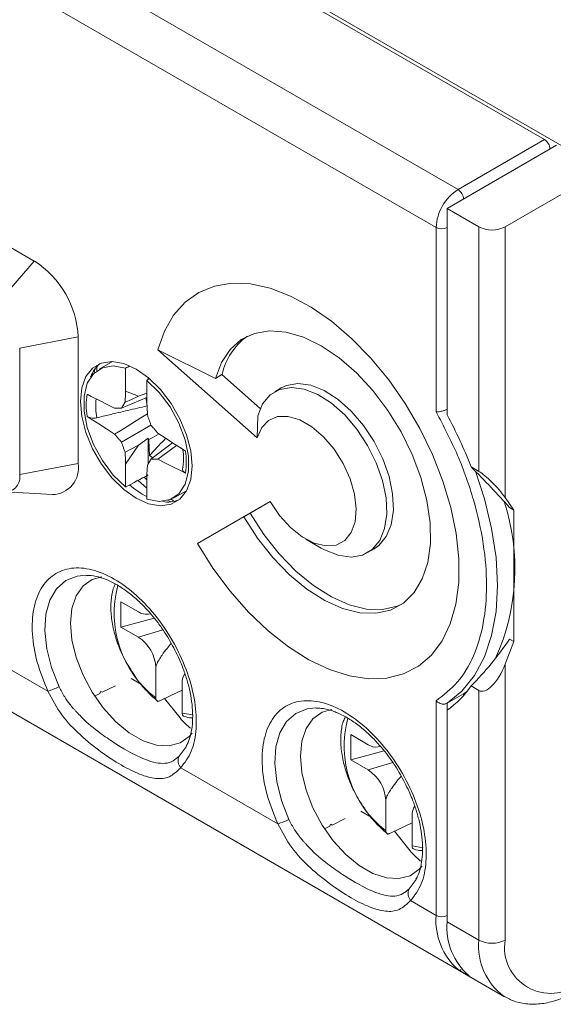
# Model space of a CAD drawing. Header units: millimetres. Extents: x 0 to 420, y 0 to 297.
# Tile 11 of 16: x 340 to 357, y 35 to 67. Entities that reach past the tile are written whole.
import ezdxf

# ---------------------------------------------------------------- set-up
doc = ezdxf.new("R2010")
doc.units = ezdxf.units.MM

msp = doc.modelspace()

# ---------------------------------------------------------------- linework, layer by layer
at = {"color": 7, "linetype": 'Continuous', "lineweight": 15}
for p, q in [((358.932, 62.164), (327.112, 80.533)), ((357.023, 63.143), (328.809, 79.431)), ((354.229, 61.531), (326.016, 77.818)), ((353.522, 60.306), (325.309, 76.594)), ((357.411, 62.96), (353.876, 60.919)), ((357.023, 63.143), (354.229, 61.531)), ((355.75, 60.327), (358.861, 62.123)), ((336.941, 61.305), (340.547, 59.223)), ((354.901, 60.327), (353.876, 60.919)), ((353.876, 54.254), (353.876, 60.919)), ((353.522, 54.357), (353.522, 60.306)), ((354.901, 52.433), (354.901, 60.327)), ((355.75, 60.327), (355.75, 51.584)), ((340.547, 59.223), (339.289, 57.771)), ((341.961, 56.774), (340.074, 56.411)), ((341.961, 56.774), (341.961, 52.691)), ((340.074, 56.411), (340.074, 52.328)), ((347.744, 53.513), (344.534, 56.359)), ((344.534, 56.359), (346.395, 55.434)), ((343.069, 55.976), (342.638, 55.727)), ((342.5, 55.73), (342.479, 55.607)), ((342.566, 55.681), (342.566, 55.859)), ((343.495, 55.766), (343.495, 55.027)), ((344.181, 54.631), (344.181, 55.37)), ((344.227, 55.458), (344.227, 55.399)), ((346.395, 55.434), (346.607, 55.556)), ((346.607, 55.556), (347.844, 54.46)), ((343.907, 54.855), (343.495, 55.027)), ((348.522, 55.126), (348.31, 55.004)), ((344.181, 54.818), (343.363, 54.472)), ((344.181, 54.959), (343.907, 54.855)), ((347.761, 54.223), (347.744, 53.513)), ((343.907, 53.282), (344.227, 53.505)), ((344.227, 53.505), (344.242, 53.461)), ((344.227, 53.505), (344.227, 52.677)), ((343.907, 53.282), (343.475, 53.052)), ((343.495, 52.667), (343.907, 53.282)), ((345.014, 53.355), (344.313, 52.826)), ((345.143, 53.271), (344.536, 52.827)), ((326.147, 52.546), (354.341, 36.271)), ((341.961, 52.691), (340.074, 52.328)), ((343.495, 52.667), (343.495, 51.928)), ((354.65, 52.578), (354.901, 52.433)), ((344.181, 51.532), (344.181, 52.271)), ((339.612, 51.768), (341.129, 51.683)), ((345.04, 51.485), (344.962, 51.532)), ((345.038, 51.57), (345.469, 51.819)), ((356.033, 51.182), (355.75, 51.584)), ((344.854, 51.493), (344.971, 51.45)), ((348.165, 51.456), (345.815, 50.099)), ((348.165, 51.456), (347.522, 51.085)), ((356.033, 51.182), (355.893, 51.262)), ((345.815, 50.099), (347.31, 50.962)), ((347.31, 50.962), (347.522, 51.085)), ((356.033, 46.935), (356.033, 51.182)), ((349.315, 50.242), (349.81, 49.956)), ((351.31, 49.808), (351.522, 49.93)), ((342.209, 49.078), (342.298, 49.075)), ((343.906, 47.894), (343.34, 48.22)), ((343.34, 48.22), (343.34, 47.404)), ((344.416, 47.697), (343.34, 47.404)), ((344.22, 47.822), (344.3, 47.837)), ((343.34, 47.404), (343.906, 47.077)), ((337.848, 47.145), (340.983, 45.335)), ((343.906, 47.077), (344.694, 47.321)), ((355.75, 46.206), (356.033, 46.935)), ((355.893, 47.016), (356.033, 46.935)), ((344.471, 45.117), (344.471, 46.097)), ((355.75, 46.206), (355.75, 37.3)), ((342.742, 45.299), (343.163, 45.505)), ((343.669, 45.744), (344.005, 45.55)), ((345.32, 44.627), (345.32, 45.607)), ((354.65, 45.503), (354.901, 45.358)), ((342.494, 45.178), (342.665, 45.261)), ((342.65, 45.254), (342.697, 45.325)), ((342.665, 45.261), (342.657, 45.266)), ((342.697, 45.325), (342.742, 45.299)), ((342.736, 45.303), (342.742, 45.299)), ((354.406, 45.249), (353.876, 44.943)), ((354.519, 45.327), (354.406, 45.249)), ((354.406, 45.249), (354.406, 45.193)), ((354.901, 37.3), (354.901, 45.358)), ((344.753, 45.097), (345.256, 44.471)), ((353.522, 38.096), (353.522, 45.025)), ((353.876, 44.943), (353.876, 44.72)), ((345.32, 44.627), (345.674, 44.567)), ((349.634, 44.792), (349.723, 44.789)), ((353.876, 37.892), (353.876, 44.72)), ((351.33, 43.607), (350.765, 43.934)), ((350.765, 43.934), (350.765, 43.117)), ((345.447, 43.542), (345.224, 43.239)), ((351.841, 43.411), (350.765, 43.117)), ((351.645, 43.536), (351.725, 43.551)), ((350.765, 43.117), (351.33, 42.791)), ((351.33, 42.791), (352.119, 43.035)), ((345.273, 42.859), (348.408, 41.049)), ((351.896, 40.831), (351.896, 41.811)), ((351.094, 41.457), (351.429, 41.264)), ((350.074, 40.968), (350.121, 41.039)), ((350.121, 41.039), (350.167, 41.013)), ((350.16, 41.017), (350.167, 41.013)), ((350.167, 41.013), (350.588, 41.219)), ((352.745, 40.341), (352.745, 41.321)), ((349.918, 40.892), (350.09, 40.975)), ((350.09, 40.975), (350.082, 40.98)), ((352.178, 40.811), (352.68, 40.185)), ((352.745, 40.341), (353.099, 40.28)), ((352.872, 39.256), (352.649, 38.953)), ((352.697, 38.573), (353.522, 38.096)), ((353.876, 37.892), (354.901, 37.3)), ((354.265, 36.33), (354.265, 36.324)), ((354.265, 36.324), (354.583, 36.14)), ((354.374, 36.252), (355.73, 35.469))]:
    msp.add_line(p, q, dxfattribs=at)
at = {"color": 7, "linetype": 'Continuous', "lineweight": 15, "flags": 128}
for points in [[(344.534, 56.359), (344.748, 56.961), (345.045, 57.476), (345.419, 57.894), (345.862, 58.209), (346.368, 58.414), (346.927, 58.505), (347.529, 58.482), (348.163, 58.344), (348.817, 58.094), (349.481, 57.737), (350.142, 57.278), (350.788, 56.727), (351.407, 56.093), (351.989, 55.387), (352.522, 54.622), (352.998, 53.813), (353.407, 52.973), (353.743, 52.117), (353.999, 51.262), (354.171, 50.422), (354.256, 49.613), (354.251, 48.849), (354.158, 48.143), (353.978, 47.51), (353.713, 46.959), (353.37, 46.501), (352.953, 46.144), (352.471, 45.895), (351.932, 45.758), (351.346, 45.735), (350.724, 45.827), (350.076, 46.033), (349.415, 46.348), (348.751, 46.767), (348.098, 47.282), (347.467, 47.884), (346.869, 48.563), (346.315, 49.306), (345.815, 50.099)], [(346.395, 55.434), (346.59, 55.95), (346.87, 56.371), (347.23, 56.686), (347.658, 56.887), (348.143, 56.969), (348.674, 56.928), (349.234, 56.766), (349.81, 56.488), (350.386, 56.101), (350.946, 55.616), (351.477, 55.044), (351.962, 54.402), (352.39, 53.707), (352.75, 52.977), (353.03, 52.232), (353.225, 51.491), (353.329, 50.775), (353.338, 50.102), (353.253, 49.491), (353.076, 48.958), (352.812, 48.517), (352.468, 48.179), (352.053, 47.955), (351.578, 47.85), (351.055, 47.866), (350.5, 48.003), (349.926, 48.258), (349.349, 48.624), (348.784, 49.091), (348.246, 49.647), (347.751, 50.276), (347.31, 50.962)], [(345.641, 52.608), (345.596, 52.171), (345.462, 51.808), (345.248, 51.537), (344.962, 51.372), (344.62, 51.321), (344.239, 51.387), (343.838, 51.567), (343.437, 51.851), (343.055, 52.225), (342.714, 52.67), (342.428, 53.164), (342.213, 53.683), (342.08, 54.2), (342.035, 54.69), (342.08, 55.127), (342.213, 55.49), (342.428, 55.761), (342.714, 55.926), (343.055, 55.976), (343.437, 55.91), (343.838, 55.731), (344.239, 55.447), (344.62, 55.073), (344.962, 54.628), (345.248, 54.133), (345.462, 53.614), (345.596, 53.097), (345.641, 52.608)], [(343.495, 55.766), (343.097, 55.84), (342.744, 55.779), (342.458, 55.586), (342.257, 55.275), (342.154, 54.864), (342.154, 54.378), (342.257, 53.847), (342.458, 53.304), (342.744, 52.782), (343.097, 52.314), (343.495, 51.928)], [(344.181, 51.532), (344.579, 51.458), (344.932, 51.519), (345.218, 51.711), (345.418, 52.023), (345.522, 52.434), (345.522, 52.92), (345.418, 53.45), (345.218, 53.993), (344.932, 54.515), (344.579, 54.984), (344.181, 55.37)], [(343.475, 54.665), (343.491, 54.961), (343.495, 55.027)], [(347.761, 54.223), (347.92, 54.609), (348.161, 54.899), (348.475, 55.08), (348.847, 55.144), (349.261, 55.089), (349.699, 54.916), (350.142, 54.634), (350.57, 54.254), (350.965, 53.793), (351.31, 53.272), (351.589, 52.713), (351.79, 52.14), (351.905, 51.579), (351.928, 51.055), (351.859, 50.589), (351.7, 50.203), (351.459, 49.912), (351.145, 49.731), (350.773, 49.667), (350.359, 49.723), (349.921, 49.895), (349.81, 49.956)], [(348.522, 55.126), (348.687, 55.203), (349.059, 55.267), (349.473, 55.211), (349.911, 55.039), (350.354, 54.756), (350.782, 54.376), (351.178, 53.916), (351.522, 53.394), (351.801, 52.835), (352.003, 52.263), (352.117, 51.702), (352.141, 51.177), (352.071, 50.711), (351.912, 50.325), (351.671, 50.035), (351.522, 49.93)], [(342.251, 54.92), (342.387, 54.852), (342.651, 54.718), (342.916, 54.584), (343.139, 54.471)], [(343.907, 54.855), (343.681, 54.756), (343.475, 54.665)], [(344.181, 54.631), (344.187, 54.512), (344.201, 54.246)], [(343.139, 53.633), (342.875, 53.805), (342.631, 53.963), (342.387, 54.121), (342.251, 54.209)], [(344.198, 54.293), (343.981, 54.158), (343.337, 53.757), (343.139, 53.633)], [(348.165, 51.456), (348.469, 51.005), (348.82, 50.617), (349.199, 50.314), (349.585, 50.112), (349.955, 50.024), (350.29, 50.054), (350.569, 50.2), (350.778, 50.455), (350.904, 50.803), (350.941, 51.226), (350.886, 51.699), (350.742, 52.196), (350.518, 52.689), (350.227, 53.149), (349.883, 53.552), (349.508, 53.873), (349.122, 54.096), (348.747, 54.208), (348.403, 54.202), (348.112, 54.078), (347.888, 53.844), (347.744, 53.513)], [(344.313, 53.923), (344.307, 53.92), (343.363, 53.375)], [(344.576, 53.639), (344.35, 53.518), (344.242, 53.461)], [(344.242, 53.461), (344.257, 53.184), (344.269, 52.948)], [(344.536, 53.665), (344.801, 53.493), (345.045, 53.335), (345.289, 53.177), (345.424, 53.089)], [(343.495, 52.667), (343.489, 52.785), (343.475, 53.052)], [(344.368, 52.868), (344.337, 52.892), (344.269, 52.948)], [(345.424, 52.377), (345.289, 52.446), (345.024, 52.58), (344.76, 52.713), (344.536, 52.827)], [(344.201, 52.633), (344.184, 52.337), (344.181, 52.271)], [(343.882, 52.152), (343.899, 52.136), (344.181, 51.892)], [(344.181, 52.159), (344.12, 52.221), (344.096, 52.246)], [(354.792, 52.434), (355.081, 51.549), (355.314, 50.586), (355.455, 49.649), (355.502, 48.752), (355.455, 47.911), (355.314, 47.137), (355.081, 46.443), (354.76, 45.84), (354.356, 45.337), (353.876, 44.943)], [(347.522, 51.085), (347.963, 50.398), (348.458, 49.769), (348.996, 49.214), (349.561, 48.747), (350.138, 48.381), (350.712, 48.126), (351.268, 47.988), (351.79, 47.972), (352.265, 48.077), (352.414, 48.141)], [(341.344, 45.479), (341.103, 46.095), (340.949, 46.706), (340.888, 47.289), (340.923, 47.82), (341.051, 48.278), (341.268, 48.644), (341.566, 48.905), (341.932, 49.049), (342.209, 49.078)], [(345.643, 43.976), (345.551, 43.871), (345.254, 43.662), (344.896, 43.568), (344.49, 43.593), (344.057, 43.737), (343.613, 43.993), (343.179, 44.35), (342.774, 44.792), (342.416, 45.301), (342.119, 45.852), (341.897, 46.424), (341.76, 46.99), (341.714, 47.526), (341.76, 48.009), (341.897, 48.417), (342.119, 48.732), (342.416, 48.941), (342.731, 49.031)], [(344.938, 46.938), (344.938, 46.938)], [(345.32, 45.365), (344.935, 45.183), (344.6, 45.024)], [(348.769, 41.193), (348.528, 41.809), (348.374, 42.42), (348.313, 43.003), (348.347, 43.534), (348.476, 43.992), (348.693, 44.358), (348.991, 44.619), (349.356, 44.763), (349.634, 44.792)], [(353.068, 39.69), (352.976, 39.585), (352.679, 39.376), (352.32, 39.282), (351.915, 39.307), (351.481, 39.451), (351.038, 39.707), (350.604, 40.064), (350.199, 40.506), (349.84, 41.014), (349.543, 41.566), (349.322, 42.138), (349.185, 42.704), (349.138, 43.24), (349.185, 43.723), (349.322, 44.13), (349.543, 44.446), (349.84, 44.655), (350.156, 44.744)], [(345.469, 43.584), (345.465, 43.577), (345.447, 43.542)], [(352.363, 42.652), (352.363, 42.652)], [(352.745, 41.079), (352.359, 40.896), (352.025, 40.738)], [(352.893, 39.298), (352.89, 39.291), (352.872, 39.256)]]:
    msp.add_lwpolyline(points, dxfattribs=at)
at = {"color": 7, "linetype": 'Continuous', "lineweight": 15}
for centre, radius, start, end in [((356.815, 62.82), 0.384, 2.6056, 57.3943), ((355.058, 60.236), 1.537, 122.6055, 177.3946), ((354.022, 61.207), 0.384, 2.6056, 57.3943), ((353.699, 60.647), 0.384, 242.6092, 297.3905), ((355.325, 61.146), 0.922, 242.6095, 297.3904), ((338.891, 56.634), 3.074, 2.6055, 57.3945), ((348.659, 55.095), 2.103, 126.1445, 167.3254), ((343.314, 55.122), 1.016, 129.072, 158.9767), ((344.367, 54.565), 2.145, 170.4565, 189.5435), ((344.542, 54.528), 2.013, 172.9789, 190.4641), ((345.606, 54.867), 1.452, 181.7706, 192.7384), ((340.971, 47.28), 14.669, 21.1698, 28.3886), ((343.309, 52.733), 2.145, 350.4565, 9.5435), ((341.111, 52.545), 0.862, 271.1706, 9.72), ((339.602, 52.247), 0.479, 271.1705, 9.72), ((345.417, 54.057), 2.734, 228.9575, 243.1001), ((344.852, 52.458), 1.016, 261.0171, 290.9235), ((349.097, 49.281), 6.969, 335.5914, 18.1943), ((346.563, 47.845), 3.438, 164.6979, 232.5215), ((344.154, 48.259), 0.442, 235.8151, 278.6113), ((343.243, 46.041), 1.229, 2.6055, 57.3945), ((345.786, 45.632), 0.467, 143.1198, 183.0205), ((340.345, 47.465), 2.223, 286.6633, 296.6908), ((352.069, 47.28), 3.133, 305.2113, 325.4543), ((346.969, 45.871), 2.213, 219.2571, 231.5902), ((353.988, 43.559), 3.438, 164.6979, 232.5215), ((351.578, 43.972), 0.441, 235.7546, 278.6718), ((345.565, 43.089), 0.372, 156.2904, 218.239), ((350.668, 41.755), 1.229, 2.6055, 57.3945), ((353.211, 41.346), 0.467, 143.1195, 183.0208), ((347.77, 43.179), 2.223, 286.6634, 296.6907), ((354.394, 41.585), 2.213, 219.2571, 231.5902), ((352.99, 38.803), 0.372, 156.2903, 218.239), ((355.617, 37.923), 2.101, 175.2609, 228.6933), ((353.699, 38.438), 0.384, 242.6092, 297.3905), ((355.97, 37.719), 2.101, 175.2609, 228.6933), ((356.912, 37.105), 2.02, 174.4413, 233.5954), ((355.325, 38.119), 0.922, 242.6095, 297.3904), ((357.215, 37.063), 1.485, 170.786, 309.2033)]:
    msp.add_arc(centre, radius, start, end, dxfattribs=at)
for centre, major_axis, ratio, start_param, end_param in [((353.657, 59.317), (50.288, 27.103), 0.030202, 1.755286, 1.757971), ((353.657, 59.317), (46.892, 29.066), 0.030197, 1.753667, 1.755532), ((351.084, 53.141), (6.982, -5.985), 0.218443, 1.012199, 1.229929), ((353.657, 59.317), (50.288, 27.103), 0.030202, 4.492662, 4.507496), ((355.325, 51.829), (-0.586, 0.641), 0.201946, 4.144312, 5.715109), ((351.084, 53.141), (2.143, 9.704), 0.697888, 3.973988, 4.191718), ((355.325, 46.451), (0.39, 1.109), 0.410741, 3.064875, 4.635672), ((356.174, 39.831), (1.768, 3.595), 0.527572, 3.04365, 3.106395), ((356.174, 39.831), (1.725, 3.619), 0.517286, 3.03803, 3.100775)]:
    msp.add_ellipse(centre, major_axis=major_axis, ratio=ratio, start_param=start_param, end_param=end_param, dxfattribs=at)
for points, knots in [([(342.563, 54.163), (342.632, 54.179), (342.838, 54.228), (343.251, 54.326), (343.696, 54.431), (344.033, 54.51), (344.163, 54.541), (344.19, 54.547)], [0, 0, 0, 0, 0.128235, 0.379985, 0.760321, 0.95049, 1, 1, 1, 1]), ([(343.139, 54.471), (343.15, 54.471), (343.185, 54.472), (343.259, 54.472), (343.323, 54.472), (343.363, 54.472)], [0, 0, 0, 0, 0.14894, 0.464157, 1, 1, 1, 1]), ([(343.363, 54.472), (343.374, 54.492), (343.398, 54.533), (343.433, 54.594), (343.459, 54.638), (343.473, 54.661), (343.475, 54.665)], [0, 0, 0, 0, 0.315218, 0.630435, 0.945652, 1, 1, 1, 1]), ([(353.876, 54.439), (353.864, 54.432), (353.839, 54.419), (353.794, 54.4), (353.745, 54.384), (353.684, 54.369), (353.623, 54.358), (353.565, 54.355), (353.537, 54.357), (353.522, 54.358)], [0, 0, 0, 0, 0.121204, 0.244665, 0.370964, 0.500658, 0.709702, 0.844755, 1, 1, 1, 1]), ([(342.563, 54.163), (342.531, 54.157), (342.466, 54.147), (342.365, 54.159), (342.294, 54.183), (342.26, 54.204), (342.251, 54.209)], [0, 0, 0, 0, 0.293591, 0.586888, 0.887605, 1, 1, 1, 1]), ([(344.201, 54.246), (344.206, 54.23), (344.224, 54.18), (344.262, 54.072), (344.293, 53.981), (344.313, 53.923)], [0, 0, 0, 0, 0.148941, 0.464157, 1, 1, 1, 1]), ([(353.522, 45.025), (353.765, 45.211), (354.251, 45.583), (354.758, 46.449), (355.078, 47.504), (355.184, 48.732), (355.078, 50.082), (354.758, 51.506), (354.251, 52.958), (353.765, 53.891), (353.522, 54.357)], [0, 0, 0, 0, 0.124968, 0.250008, 0.374999, 0.5, 0.625001, 0.749992, 0.875032, 1, 1, 1, 1]), ([(344.313, 53.923), (344.336, 53.896), (344.384, 53.842), (344.454, 53.761), (344.505, 53.701), (344.532, 53.669), (344.536, 53.665)], [0, 0, 0, 0, 0.315218, 0.630435, 0.945652, 1, 1, 1, 1]), ([(343.363, 53.375), (343.339, 53.402), (343.292, 53.456), (343.222, 53.537), (343.171, 53.596), (343.143, 53.628), (343.139, 53.633)], [0, 0, 0, 0, 0.315217, 0.630434, 0.945651, 1, 1, 1, 1]), ([(344.792, 53.504), (344.773, 53.484), (344.681, 53.387), (344.507, 53.201), (344.352, 53.036), (344.269, 52.948)], [0, 0, 0, 0, 0.108464, 0.524989, 1, 1, 1, 1]), ([(343.475, 53.052), (343.469, 53.068), (343.452, 53.118), (343.414, 53.225), (343.383, 53.317), (343.363, 53.375)], [0, 0, 0, 0, 0.148939, 0.464157, 1, 1, 1, 1]), ([(345.341, 53.143), (345.348, 53.099), (345.373, 52.923), (345.369, 52.708), (345.342, 52.561), (345.334, 52.515)], [0, 0, 0, 0, 0.184362, 0.745801, 1, 1, 1, 1]), ([(344.313, 52.826), (344.301, 52.806), (344.278, 52.765), (344.243, 52.704), (344.217, 52.66), (344.203, 52.636), (344.201, 52.633)], [0, 0, 0, 0, 0.315218, 0.630435, 0.945652, 1, 1, 1, 1]), ([(344.536, 52.827), (344.525, 52.827), (344.491, 52.826), (344.416, 52.826), (344.353, 52.826), (344.313, 52.826)], [0, 0, 0, 0, 0.14894, 0.464157, 1, 1, 1, 1]), ([(345.424, 52.377), (345.402, 52.391), (345.357, 52.42), (345.329, 52.479), (345.333, 52.526), (345.345, 52.551), (345.348, 52.555)], [0, 0, 0, 0, 0.312523, 0.625335, 0.930356, 1, 1, 1, 1]), ([(340.983, 45.335), (340.856, 45.648), (340.603, 46.275), (340.455, 47.197), (340.496, 48.018), (340.738, 48.681), (341.158, 49.134), (341.726, 49.345), (342.4, 49.296), (343.128, 48.992), (343.856, 48.455), (344.529, 47.727), (345.098, 46.86), (345.518, 45.922), (345.76, 44.98), (345.801, 44.11), (345.653, 43.359), (345.4, 43.025), (345.273, 42.859)], [0, 0, 0, 0, 0.062472, 0.125002, 0.187499, 0.249999, 0.312499, 0.374999, 0.437499, 0.5, 0.5625, 0.625, 0.6875, 0.75, 0.8125, 0.874997, 0.937528, 1, 1, 1, 1]), ([(342.228, 49.069), (342.28, 49.07), (342.423, 49.075), (342.701, 49.007), (343.042, 48.871), (343.394, 48.666), (343.735, 48.409), (344.049, 48.119), (344.316, 47.828), (344.555, 47.528), (344.759, 47.237), (344.883, 47.03), (344.938, 46.938)], [0, 0, 0, 0, 0.069074, 0.191299, 0.311772, 0.430619, 0.546826, 0.655526, 0.753509, 0.833154, 0.926593, 1, 1, 1, 1]), ([(343.162, 48.791), (343.139, 48.741), (343.061, 48.575), (343.014, 48.222), (343.02, 47.752), (343.114, 47.244), (343.287, 46.728), (343.486, 46.293), (343.644, 46.053), (343.7, 45.968)], [0, 0, 0, 0, 0.069466, 0.234133, 0.402244, 0.571311, 0.740101, 0.90859, 1, 1, 1, 1]), ([(344.968, 46.879), (344.922, 46.826), (344.82, 46.706), (344.688, 46.528), (344.572, 46.351), (344.503, 46.222), (344.474, 46.135), (344.472, 46.107), (344.471, 46.097)], [0, 0, 0, 0, 0.229422, 0.511866, 0.703847, 0.89689, 0.965194, 1, 1, 1, 1]), ([(344.938, 46.938), (345.037, 46.754), (345.177, 46.496), (345.34, 46.105), (345.459, 45.773), (345.563, 45.386), (345.634, 44.998), (345.666, 44.62), (345.656, 44.264), (345.604, 43.944), (345.532, 43.704), (345.468, 43.593), (345.446, 43.555)], [0, 0, 0, 0, 0.146088, 0.205217, 0.302297, 0.401367, 0.505738, 0.612478, 0.720605, 0.82979, 0.940637, 1, 1, 1, 1]), ([(343.7, 45.968), (343.745, 45.895), (343.888, 45.663), (344.174, 45.325), (344.425, 45.102), (344.546, 44.994)], [0, 0, 0, 0, 0.190394, 0.607269, 1, 1, 1, 1]), ([(345.224, 43.239), (345.159, 43.183), (344.937, 42.994), (344.488, 42.98), (343.946, 43.194), (343.455, 43.463), (343.059, 43.705), (342.558, 44.064), (342.164, 44.384), (341.963, 44.611), (341.932, 44.638), (341.93, 44.641), (341.93, 44.641), (341.93, 44.641), (341.93, 44.641), (341.93, 44.641), (341.93, 44.641), (341.93, 44.642), (341.929, 44.642), (341.928, 44.644), (341.925, 44.646), (341.921, 44.651), (341.911, 44.662), (341.892, 44.682), (341.856, 44.722), (341.788, 44.799), (341.671, 44.942), (341.504, 45.168), (341.402, 45.366), (341.344, 45.479)], [0, 0, 0, 0, 0.073165, 0.249528, 0.431816, 0.499374, 0.59005, 0.68946, 0.81696, 0.834101, 0.836065, 0.836067, 0.836069, 0.836073, 0.836081, 0.836096, 0.836126, 0.836187, 0.836308, 0.836551, 0.837036, 0.838004, 0.839933, 0.84376, 0.851292, 0.865867, 0.893045, 0.939431, 1, 1, 1, 1]), ([(345.273, 42.859), (345.153, 42.747), (344.913, 42.523), (344.476, 42.491), (343.962, 42.63), (343.363, 42.931), (342.699, 43.359), (342.029, 43.903), (341.4, 44.551), (341.122, 45.074), (340.983, 45.335)], [0, 0, 0, 0, 0.1248692, 0.2498752, 0.3749345, 0.5000061, 0.6250753, 0.7501309, 0.8751336, 1, 1, 1, 1]), ([(344.471, 45.117), (344.473, 45.098), (344.476, 45.062), (344.502, 45.025), (344.539, 45.009), (344.574, 45.013), (344.595, 45.022), (344.6, 45.024)], [0, 0, 0, 0, 0.234919, 0.469962, 0.701497, 0.927226, 1, 1, 1, 1]), ([(348.408, 41.049), (348.281, 41.362), (348.027, 41.988), (347.879, 42.911), (347.921, 43.732), (348.162, 44.395), (348.583, 44.848), (349.151, 45.058), (349.824, 45.01), (350.552, 44.706), (351.281, 44.169), (351.954, 43.44), (352.522, 42.574), (352.943, 41.635), (353.184, 40.693), (353.226, 39.824), (353.078, 39.073), (352.824, 38.739), (352.697, 38.573)], [0, 0, 0, 0, 0.062472, 0.125002, 0.187499, 0.249999, 0.312499, 0.374999, 0.437499, 0.499999, 0.5625, 0.625, 0.6875, 0.75, 0.8125, 0.874997, 0.937528, 1, 1, 1, 1]), ([(353.876, 44.943), (353.864, 44.937), (353.839, 44.925), (353.794, 44.917), (353.745, 44.916), (353.684, 44.926), (353.623, 44.95), (353.565, 44.985), (353.537, 45.011), (353.522, 45.025)], [0, 0, 0, 0, 0.121195, 0.244645, 0.370951, 0.500659, 0.709666, 0.844728, 1, 1, 1, 1]), ([(345.376, 44.528), (345.372, 44.528), (345.355, 44.531), (345.335, 44.556), (345.321, 44.592), (345.32, 44.618), (345.32, 44.627)], [0, 0, 0, 0, 0.103278, 0.462078, 0.829502, 1, 1, 1, 1]), ([(345.337, 44.538), (345.411, 44.513), (345.518, 44.477), (345.622, 44.473), (345.655, 44.472)], [0, 0, 0, 0, 0.679577, 1, 1, 1, 1]), ([(349.653, 44.783), (349.705, 44.784), (349.848, 44.788), (350.126, 44.721), (350.467, 44.584), (350.818, 44.38), (351.16, 44.123), (351.473, 43.833), (351.74, 43.542), (351.98, 43.242), (352.184, 42.951), (352.308, 42.744), (352.363, 42.652)], [0, 0, 0, 0, 0.069074, 0.191299, 0.311773, 0.430619, 0.546826, 0.655526, 0.753509, 0.833154, 0.926593, 1, 1, 1, 1]), ([(350.586, 44.505), (350.563, 44.455), (350.485, 44.288), (350.438, 43.936), (350.445, 43.466), (350.538, 42.958), (350.712, 42.441), (350.91, 42.007), (351.069, 41.767), (351.125, 41.682)], [0, 0, 0, 0, 0.069466, 0.234133, 0.402244, 0.571311, 0.740101, 0.90859, 1, 1, 1, 1]), ([(352.363, 42.652), (352.462, 42.468), (352.602, 42.21), (352.765, 41.819), (352.883, 41.487), (352.988, 41.1), (353.059, 40.712), (353.09, 40.334), (353.081, 39.978), (353.029, 39.658), (352.957, 39.418), (352.893, 39.307), (352.871, 39.269)], [0, 0, 0, 0, 0.146088, 0.205217, 0.302297, 0.401367, 0.505739, 0.612478, 0.720605, 0.82979, 0.940637, 1, 1, 1, 1]), ([(352.393, 42.593), (352.347, 42.54), (352.244, 42.42), (352.113, 42.241), (351.997, 42.064), (351.928, 41.936), (351.899, 41.849), (351.897, 41.821), (351.896, 41.811)], [0, 0, 0, 0, 0.229422, 0.511866, 0.703847, 0.89689, 0.965194, 1, 1, 1, 1]), ([(351.125, 41.682), (351.17, 41.609), (351.312, 41.377), (351.599, 41.038), (351.849, 40.816), (351.971, 40.708)], [0, 0, 0, 0, 0.190394, 0.607269, 1, 1, 1, 1]), ([(352.697, 38.573), (352.577, 38.461), (352.337, 38.237), (351.9, 38.205), (351.387, 38.344), (350.787, 38.645), (350.123, 39.073), (349.454, 39.617), (348.825, 40.265), (348.547, 40.788), (348.408, 41.049)], [0, 0, 0, 0, 0.124869, 0.249875, 0.374935, 0.500006, 0.625075, 0.750131, 0.875134, 1, 1, 1, 1]), ([(352.649, 38.953), (352.584, 38.897), (352.361, 38.708), (351.913, 38.694), (351.371, 38.908), (350.88, 39.177), (350.484, 39.419), (349.983, 39.778), (349.588, 40.097), (349.388, 40.325), (349.357, 40.351), (349.355, 40.355), (349.355, 40.355), (349.355, 40.355), (349.355, 40.355), (349.355, 40.355), (349.355, 40.355), (349.354, 40.355), (349.354, 40.356), (349.352, 40.357), (349.35, 40.36), (349.345, 40.365), (349.336, 40.375), (349.317, 40.396), (349.281, 40.436), (349.213, 40.513), (349.096, 40.655), (348.929, 40.882), (348.826, 41.08), (348.769, 41.193)], [0, 0, 0, 0, 0.0731651, 0.2495284, 0.4318163, 0.4993737, 0.5900504, 0.6894595, 0.8169603, 0.8341008, 0.8360653, 0.8360672, 0.8360692, 0.8360729, 0.8360806, 0.8360957, 0.8361261, 0.8361869, 0.8363083, 0.836551, 0.837036, 0.8380042, 0.8399329, 0.8437598, 0.8512918, 0.8658666, 0.8930448, 0.9394312, 1, 1, 1, 1]), ([(351.896, 40.831), (351.898, 40.812), (351.901, 40.776), (351.926, 40.739), (351.963, 40.723), (351.999, 40.727), (352.02, 40.736), (352.025, 40.738)], [0, 0, 0, 0, 0.234919, 0.469962, 0.701497, 0.927226, 1, 1, 1, 1]), ([(352.801, 40.242), (352.797, 40.242), (352.78, 40.245), (352.759, 40.27), (352.746, 40.305), (352.745, 40.332), (352.745, 40.341)], [0, 0, 0, 0, 0.103278, 0.462078, 0.829502, 1, 1, 1, 1]), ([(352.762, 40.252), (352.835, 40.227), (352.943, 40.19), (353.046, 40.187), (353.079, 40.186)], [0, 0, 0, 0, 0.679577, 1, 1, 1, 1]), ([(354.229, 36.344), (354.244, 36.338), (354.274, 36.325), (354.311, 36.328), (354.327, 36.342), (354.334, 36.348)], [0, 0, 0, 0, 0.3681189, 0.7342813, 1, 1, 1, 1]), ([(355.712, 35.489), (355.82, 35.43), (356.057, 35.299), (356.477, 35.222), (356.941, 35.231), (357.422, 35.345), (357.787, 35.501), (357.989, 35.614), (358.03, 35.637)], [0, 0, 0, 0, 0.159099, 0.349711, 0.542485, 0.74229, 0.947651, 1, 1, 1, 1])]:
    msp.add_open_spline(points, degree=3, knots=knots, dxfattribs=at)

doc.saveas('drawing.dxf')
